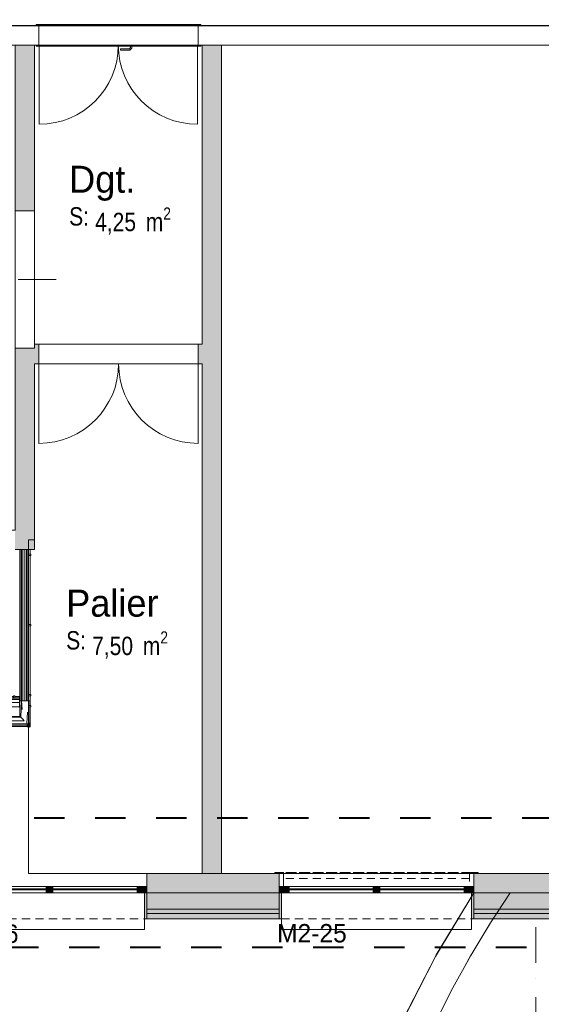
# Model space of a CAD drawing. Header units: millimetres. Extents: x -22000 to 226618, y -100134 to 72379.
# Tile 5 of 44: x 7412 to 12240, y -30261 to -21145. Entities that reach past the tile are written whole.
import ezdxf
from ezdxf.enums import TextEntityAlignment as Align

# ---------------------------------------------------------------- set-up
doc = ezdxf.new("R2010")
doc.units = ezdxf.units.MM
doc.header["$MEASUREMENT"] = 0
for name, pattern in [('Points tirets', [670.277762, 352.777767, -176.388884, 0, -141.111112]), ('Tirets petits', [125, 75, -50]), ('Traits', [564.444447, 282.222223, -282.222223]), ('Wipeout_Contour', [1000, 0, -1000])]:
    doc.linetypes.add(name, pattern=pattern)
for name, color, linetype in [('02-01 File _ Axe.Construction', 7, 'Continuous'), ('02-04 Mur.Construction', 7, 'Continuous'), ('02-04 VR et tablettes existantes', 7, 'Continuous'), ('08-01 2D Dessin général.2D', 7, 'Continuous'), ('08-01 contour hachures', 7, 'Continuous'), ('A-AREA-____-OTLN.Modèle IFC', 7, 'Continuous'), ('A-DOOR-____-OTLN.Modèle IFC', 7, 'Continuous'), ('A-FLOR-HRAL-OTLN.Modèle IFC', 7, 'Continuous'), ('A-WALL-____-OTLN.Modèle IFC', 7, 'Continuous'), ('Fenêtres ARCHICAD', 7, 'Continuous'), ('Marques de fenêtre ARCHICAD', 7, 'Continuous'), ('Marques de Zone ARCHICAD', 7, 'Continuous'), ('Portes ARCHICAD', 7, 'Continuous')]:
    doc.layers.add(name, color=color, linetype=linetype)
doc.styles.add('STYLE_GENERE_1', font='txt')
doc.styles.add('STYLE_GENERE_2', font='ARIALN.TTF')
doc.styles.add('STYLE_GENERE_4', font='txt')

# ---------------------------------------------------------------- blocks, each defined once
blk = doc.blocks.new('Palier_COU_39_1', base_point=(8297.6, -26690))
at = {"layer": 'Marques de Zone ARCHICAD', "color": 7, "lineweight": 9, "insert": (8082.5, -26808.4), "char_height": 170, "attachment_point": 1, "style": 'STYLE_GENERE_2'}
blk.add_mtext('\\A1;{\\pql;\\pt0,100;\\fArial Narrow|b0|i0|c0|p34;7,50\\fArial Narrow|b0|i0|c0|p34;\\A1{\\H.66x;\\S^  ;}\\fArial Narrow|b0|i0|c0|p34; m\\fArial Narrow|b0|i0|c0|p34;\\A1{\\H.66x;\\S2^  ;}}', dxfattribs=at)
at = {"layer": 'Marques de Zone ARCHICAD', "color": 7, "lineweight": 9}
for tag, height, style, p in [('DUMMY_849', 250, 'STYLE_GENERE_1', (8628.3, -26344.2)), ('ROOM_NAME', 250, 'STYLE_GENERE_1', (7842.5, -26422.3)), ('calculatedAreaCode', 170, 'STYLE_GENERE_2', (7842.5, -26806.1))]:
    blk.add_attdef(tag, text='', height=height, dxfattribs=dict(at, style=style)).set_placement(p, align=Align.TOP_LEFT)
blk = doc.blocks.new('Dgt._COU_41_1', base_point=(8325.1, -22765.1))
at = {"layer": 'Marques de Zone ARCHICAD', "color": 7, "lineweight": 9, "insert": (8110, -22883.4), "char_height": 170, "attachment_point": 1, "style": 'STYLE_GENERE_2'}
blk.add_mtext('\\A1;{\\pql;\\pt0,100;\\fArial Narrow|b0|i0|c0|p34;4,25\\fArial Narrow|b0|i0|c0|p34;\\A1{\\H.66x;\\S^  ;}\\fArial Narrow|b0|i0|c0|p34; m\\fArial Narrow|b0|i0|c0|p34;\\A1{\\H.66x;\\S2^  ;}}', dxfattribs=at)
at = {"layer": 'Marques de Zone ARCHICAD', "color": 7, "lineweight": 9}
for tag, height, style, p in [('DUMMY_849', 250, 'STYLE_GENERE_1', (8432.3, -22419.2)), ('ROOM_NAME', 250, 'STYLE_GENERE_1', (7870, -22497.4)), ('calculatedAreaCode', 170, 'STYLE_GENERE_2', (7870, -22881.1))]:
    blk.add_attdef(tag, text='', height=height, dxfattribs=dict(at, style=style)).set_placement(p, align=Align.TOP_LEFT)
blk = doc.blocks.new('Percement_1_1')
at = {"color": 254, "linetype": 'Wipeout_Contour', "lineweight": 0, "ltscale": 98817.312615}
blk.add_wipeout([(7550.1, -22915.1), (7370.1, -22915.1), (7370.1, -24185.1), (7550.1, -24185.1)], dxfattribs=at).dxf.layer = 'A-WALL-____-OTLN.Modèle IFC'
at = {"layer": 'A-WALL-____-OTLN.Modèle IFC', "color": 7, "linetype": 'Points tirets', "lineweight": 5}
blk.add_line((7750.1, -23550.1), (7170.1, -23550.1), dxfattribs=at)
at = {"layer": 'A-WALL-____-OTLN.Modèle IFC', "color": 7, "linetype": 'Continuous', "lineweight": 5, "flags": 128}
for points in [[(7370.1, -22915.1), (7370.1, -24185.1)], [(7550.1, -24185.1), (7550.1, -22915.1)]]:
    blk.add_lwpolyline(points, dxfattribs=at)
at = {"layer": 'A-WALL-____-OTLN.Modèle IFC', "color": 7, "linetype": 'Continuous', "lineweight": 13, "flags": 128}
for points in [[(7550.1, -22915.1), (7370.1, -22915.1)], [(7370.1, -24185.1), (7550.1, -24185.1)]]:
    blk.add_lwpolyline(points, dxfattribs=at)
blk = doc.blocks.new('Mur_16_1', base_point=(9190.1, -29049.7))
at = {"layer": 'A-WALL-____-OTLN.Modèle IFC', "linetype": 'Continuous', "lineweight": 0, "true_color": 0xffffff}
blk.add_hatch(color=7, dxfattribs=at).paths.add_polyline_path([(9280.1, -29049.7), (9280.1, -21380.1), (9100.1, -21380.1), (9100.1, -29049.7)])
at = {"layer": 'A-WALL-____-OTLN.Modèle IFC', "color": 7, "linetype": 'Continuous', "lineweight": 20, "flags": 128}
for points in [[(9280.1, -21380.1), (9100.1, -21380.1)], [(9100.1, -21380.1), (9100.1, -24150.1)], [(9280.1, -29049.7), (9280.1, -21380.1)], [(9100.1, -24330.1), (9100.1, -29049.7)], [(9100.1, -29049.7), (9280.1, -29049.7)]]:
    blk.add_lwpolyline(points, dxfattribs=at)
blk = doc.blocks.new('Mur_17_1', base_point=(7460.1, -21380.1))
at = {"layer": 'A-WALL-____-OTLN.Modèle IFC', "linetype": 'Continuous', "lineweight": 0, "true_color": 0xffffff}
for points in [[(7550.1, -21380.1), (7370.1, -21380.1), (7370.1, -22915.1), (7550.1, -22915.1)], [(7550.1, -24185.1), (7370.1, -24185.1), (7370.1, -25870.1), (7550.1, -25870.1)], [(7370.1, -26050.1), (7550.1, -26050.1), (7370.1, -25870.1)], [(7370.1, -25870.1), (7550.1, -26050.1), (7550.1, -25870.1)]]:
    blk.add_hatch(color=7, dxfattribs=at).paths.add_polyline_path(points)
at = {"layer": 'A-WALL-____-OTLN.Modèle IFC', "color": 7, "linetype": 'Continuous', "lineweight": 20, "flags": 128}
for points in [[(7370.1, -21380.1), (7370.1, -22915.1)], [(7370.1, -21380.1), (7550.1, -21380.1)], [(7550.1, -22915.1), (7550.1, -21380.1)], [(7370.1, -24185.1), (7370.1, -25870.1)], [(7550.1, -26050.1), (7550.1, -24330.1)], [(7550.1, -26050.1), (7370.1, -26050.1)]]:
    blk.add_lwpolyline(points, dxfattribs=at)
blk = doc.blocks.new('Porte (Mur) 197[61]_1')
at = {"layer": 'Portes ARCHICAD', "color": 7, "linetype": 'Continuous', "lineweight": 5}
for p, q in [((7590.1, -24330.1), (7590.1, -25067.6)), ((9065.1, -24330.1), (9065.1, -25067.6))]:
    blk.add_line(p, q, dxfattribs=at)
for centre, start, end in [((7590.1, -24330.1), 270, 0), ((9065.1, -24330.1), 180, 270)]:
    blk.add_arc(centre, 737.5, start, end, dxfattribs=at)
blk = doc.blocks.new('Mur_100_1', base_point=(7460.1, -24240.1))
at = {"layer": 'A-WALL-____-OTLN.Modèle IFC', "linetype": 'Continuous', "lineweight": 0, "true_color": 0xffffff}
for points in [[(7550.1, -24150.1), (7550.1, -24330.1), (7590.1, -24330.1), (7590.1, -24150.1)], [(9065.1, -24150.1), (9065.1, -24330.1), (9100.1, -24330.1), (9100.1, -24150.1)]]:
    blk.add_hatch(color=7, dxfattribs=at).paths.add_polyline_path(points)
at = {"layer": 'A-WALL-____-OTLN.Modèle IFC', "color": 7, "linetype": 'Continuous', "lineweight": 20}
for p, q in [((7590.1, -24330.1), (7590.1, -24150.1)), ((9065.1, -24330.1), (9065.1, -24150.1))]:
    blk.add_line(p, q, dxfattribs=at)
at = {"layer": 'A-WALL-____-OTLN.Modèle IFC', "color": 7, "linetype": 'Continuous', "lineweight": 20, "flags": 128}
for points in [[(7590.1, -24150.1), (7550.1, -24150.1)], [(9100.1, -24150.1), (9065.1, -24150.1)], [(7550.1, -24330.1), (7590.1, -24330.1)], [(9065.1, -24330.1), (9100.1, -24330.1)]]:
    blk.add_lwpolyline(points, dxfattribs=at)
at = {"layer": 'Portes ARCHICAD', "color": 7, "linetype": 'Continuous', "lineweight": 5}
blk.add_blockref('Porte (Mur) 197[61]_1', (0, 0), dxfattribs=at)
blk = doc.blocks.new('Mur_138_1', base_point=(11737.4, -29049.7))
at = {"layer": '02-04 Mur.Construction', "linetype": 'Continuous', "lineweight": 0, "true_color": 0xffffff}
for points in [[(11737.4, -29229.7), (12790, -29229.7), (12790, -29049.7), (11737.4, -29049.7)], [(11737.4, -29379.7), (12790, -29379.7), (12790, -29229.7), (11737.4, -29229.7)], [(11737.4, -29419.7), (12790, -29419.7), (12790, -29379.7), (11737.4, -29379.7)], [(11737.4, -29469.7), (12790, -29469.7), (12790, -29419.7), (11737.4, -29419.7)]]:
    blk.add_hatch(color=7, dxfattribs=at).paths.add_polyline_path(points)
at = {"layer": '02-04 Mur.Construction', "color": 7, "linetype": 'Continuous', "lineweight": 20}
for p, q in [((11737.4, -29229.7), (12790, -29229.7)), ((11737.4, -29379.7), (12790, -29379.7))]:
    blk.add_line(p, q, dxfattribs=at)
at = {"layer": '02-04 Mur.Construction', "color": 7, "linetype": 'Continuous', "lineweight": 9}
blk.add_line((11737.4, -29419.7), (12790, -29419.7), dxfattribs=at)
at = {"layer": '02-04 Mur.Construction', "color": 7, "linetype": 'Continuous', "lineweight": 20, "flags": 128}
for points in [[(12790, -29049.7), (11737.4, -29049.7)], [(11737.4, -29469.7), (12790, -29469.7)]]:
    blk.add_lwpolyline(points, dxfattribs=at)
blk = doc.blocks.new('Marque fenêtre 24[14]_1', base_point=(7688, -29049.7))
at = {"layer": 'Marques de fenêtre ARCHICAD', "color": 7, "lineweight": 9, "style": 'STYLE_GENERE_1'}
blk.add_attdef('AC_WIDO_ID', text='', height=170, dxfattribs=at).set_placement((6757.5, -29744), align=Align.BOTTOM_LEFT)
blk = doc.blocks.new('Baie générique 2019[23]_1')
at = {"layer": 'Fenêtres ARCHICAD', "linetype": 'Continuous', "lineweight": 0, "true_color": 0xffffff}
for points in [[(6788, -29229.7), (6848, -29229.7), (6848, -29169.7), (6788, -29169.7)], [(6848, -29229.7), (6878, -29229.7), (6878, -29169.7), (6848, -29169.7)], [(7688, -29229.7), (7688, -29169.7), (7658, -29169.7), (7658, -29229.7)], [(7688, -29229.7), (7688, -29169.7), (7658, -29169.7), (7658, -29229.7)], [(7688, -29229.7), (7688, -29169.7), (7658, -29169.7), (7658, -29229.7)], [(7688, -29229.7), (7718, -29229.7), (7718, -29169.7), (7688, -29169.7)], [(7688, -29229.7), (7718, -29229.7), (7718, -29169.7), (7688, -29169.7)], [(7688, -29229.7), (7718, -29229.7), (7718, -29169.7), (7688, -29169.7)], [(8528, -29229.7), (8528, -29169.7), (8498, -29169.7), (8498, -29229.7)], [(8588, -29229.7), (8588, -29169.7), (8528, -29169.7), (8528, -29229.7)], [(6808, -29229.7), (6788, -29229.7), (6788, -29469.7), (6808, -29469.7)], [(8588, -29229.7), (8568, -29229.7), (8568, -29469.7), (8588, -29469.7)]]:
    blk.add_hatch(color=7, dxfattribs=at).paths.add_polyline_path(points)
at = {"layer": 'Fenêtres ARCHICAD', "color": 7, "linetype": 'Continuous', "lineweight": 13}
for p, q in [((6848, -29229.7), (6848, -29169.7)), ((6848, -29169.7), (6878, -29169.7)), ((6878, -29169.7), (6878, -29229.7)), ((7688, -29169.7), (7658, -29169.7)), ((7658, -29169.7), (7658, -29229.7)), ((7688, -29169.7), (7658, -29169.7)), ((7658, -29169.7), (7658, -29229.7)), ((7688, -29169.7), (7658, -29169.7)), ((7658, -29169.7), (7658, -29229.7)), ((7688, -29229.7), (7688, -29169.7)), ((7688, -29229.7), (7688, -29169.7)), ((7688, -29169.7), (7718, -29169.7)), ((7688, -29229.7), (7688, -29169.7)), ((7688, -29229.7), (7688, -29169.7)), ((7688, -29169.7), (7718, -29169.7)), ((7688, -29229.7), (7688, -29169.7)), ((7688, -29229.7), (7688, -29169.7)), ((7688, -29169.7), (7718, -29169.7)), ((7718, -29169.7), (7718, -29229.7)), ((7718, -29169.7), (7718, -29229.7)), ((7718, -29169.7), (7718, -29229.7)), ((8528, -29169.7), (8498, -29169.7)), ((8498, -29169.7), (8498, -29229.7)), ((8528, -29229.7), (8528, -29169.7)), ((6878, -29229.7), (6848, -29229.7)), ((6878, -29193.2), (8498, -29193.2)), ((6878, -29200.2), (8498, -29200.2)), ((7718, -29193.2), (7658, -29193.2)), ((7718, -29193.2), (7658, -29193.2)), ((7718, -29193.2), (7658, -29193.2)), ((7718, -29200.2), (7658, -29200.2)), ((7718, -29200.2), (7658, -29200.2)), ((7718, -29200.2), (7658, -29200.2)), ((7658, -29229.7), (7688, -29229.7)), ((7658, -29229.7), (7688, -29229.7)), ((7658, -29229.7), (7688, -29229.7)), ((7718, -29229.7), (7688, -29229.7)), ((7718, -29229.7), (7688, -29229.7)), ((7718, -29229.7), (7688, -29229.7)), ((8498, -29229.7), (8528, -29229.7))]:
    blk.add_line(p, q, dxfattribs=at)
at = {"layer": 'Fenêtres ARCHICAD', "color": 7, "linetype": 'Continuous', "lineweight": 5}
for p, q in [((6848, -29169.7), (8528, -29169.7)), ((6878, -29169.7), (8498, -29169.7)), ((7718, -29169.7), (7658, -29169.7)), ((7718, -29169.7), (7658, -29169.7)), ((7718, -29169.7), (7658, -29169.7)), ((6848, -29229.7), (8528, -29229.7)), ((6878, -29229.7), (8498, -29229.7)), ((7718, -29229.7), (7658, -29229.7)), ((7718, -29229.7), (7658, -29229.7)), ((7718, -29229.7), (7658, -29229.7)), ((6808, -29569.7), (6808, -29469.7)), ((8568, -29469.7), (8568, -29569.7)), ((8568, -29569.7), (6808, -29569.7))]:
    blk.add_line(p, q, dxfattribs=at)
at = {"layer": 'Fenêtres ARCHICAD', "color": 7, "linetype": 'Continuous', "lineweight": 13, "flags": 128}
for points in [[(6788, -29229.7), (6788, -29169.7), (6848, -29169.7), (6848, -29229.7)], [(8588, -29229.7), (8588, -29169.7), (8528, -29169.7), (8528, -29229.7)], [(6808, -29229.7), (6808, -29469.7), (6788, -29469.7), (6788, -29229.7)], [(8588, -29229.7), (8588, -29469.7), (8568, -29469.7), (8568, -29229.7)]]:
    blk.add_lwpolyline(points, close=True, dxfattribs=at)
at = {"layer": 'Marques de fenêtre ARCHICAD', "color": 7, "lineweight": 9}
blk.add_blockref('Marque fenêtre 24[14]_1', (7688, -29049.7), dxfattribs=at).add_auto_attribs({'AC_WIDO_ID': 'M2-26'})
blk = doc.blocks.new('Marque fenêtre 24[15]_1', base_point=(10715, -29049.7))
at = {"layer": 'Marques de fenêtre ARCHICAD', "color": 7, "lineweight": 9, "style": 'STYLE_GENERE_1'}
blk.add_attdef('AC_WIDO_ID', text='', height=170, dxfattribs=at).set_placement((9794.8, -29739.2), align=Align.BOTTOM_LEFT)
blk = doc.blocks.new('Baie générique 2019[24]_1')
at = {"layer": 'Fenêtres ARCHICAD', "linetype": 'Continuous', "lineweight": 0, "true_color": 0xffffff}
for points in [[(9815, -29229.7), (9875, -29229.7), (9875, -29169.7), (9815, -29169.7)], [(9875, -29229.7), (9905, -29229.7), (9905, -29169.7), (9875, -29169.7)], [(10715, -29229.7), (10715, -29169.7), (10685, -29169.7), (10685, -29229.7)], [(10715, -29229.7), (10715, -29169.7), (10685, -29169.7), (10685, -29229.7)], [(10715, -29229.7), (10715, -29169.7), (10685, -29169.7), (10685, -29229.7)], [(10715, -29229.7), (10745, -29229.7), (10745, -29169.7), (10715, -29169.7)], [(10715, -29229.7), (10745, -29229.7), (10745, -29169.7), (10715, -29169.7)], [(10715, -29229.7), (10745, -29229.7), (10745, -29169.7), (10715, -29169.7)], [(11555, -29229.7), (11555, -29169.7), (11525, -29169.7), (11525, -29229.7)], [(11615, -29229.7), (11615, -29169.7), (11555, -29169.7), (11555, -29229.7)], [(9835, -29229.7), (9815, -29229.7), (9815, -29469.7), (9835, -29469.7)], [(11615, -29229.7), (11595, -29229.7), (11595, -29469.7), (11615, -29469.7)]]:
    blk.add_hatch(color=7, dxfattribs=at).paths.add_polyline_path(points)
at = {"layer": 'Fenêtres ARCHICAD', "color": 7, "linetype": 'Continuous', "lineweight": 13}
for p, q in [((9875, -29229.7), (9875, -29169.7)), ((9875, -29169.7), (9905, -29169.7)), ((9905, -29169.7), (9905, -29229.7)), ((10715, -29169.7), (10685, -29169.7)), ((10685, -29169.7), (10685, -29229.7)), ((10715, -29169.7), (10685, -29169.7)), ((10685, -29169.7), (10685, -29229.7)), ((10715, -29169.7), (10685, -29169.7)), ((10685, -29169.7), (10685, -29229.7)), ((10715, -29229.7), (10715, -29169.7)), ((10715, -29229.7), (10715, -29169.7)), ((10715, -29169.7), (10745, -29169.7)), ((10715, -29229.7), (10715, -29169.7)), ((10715, -29229.7), (10715, -29169.7)), ((10715, -29169.7), (10745, -29169.7)), ((10715, -29229.7), (10715, -29169.7)), ((10715, -29229.7), (10715, -29169.7)), ((10715, -29169.7), (10745, -29169.7)), ((10745, -29169.7), (10745, -29229.7)), ((10745, -29169.7), (10745, -29229.7)), ((10745, -29169.7), (10745, -29229.7)), ((11555, -29169.7), (11525, -29169.7)), ((11525, -29169.7), (11525, -29229.7)), ((11555, -29229.7), (11555, -29169.7)), ((9905, -29229.7), (9875, -29229.7)), ((9905, -29193.2), (11525, -29193.2)), ((9905, -29200.2), (11525, -29200.2)), ((10745, -29193.2), (10685, -29193.2)), ((10745, -29193.2), (10685, -29193.2)), ((10745, -29193.2), (10685, -29193.2)), ((10745, -29200.2), (10685, -29200.2)), ((10745, -29200.2), (10685, -29200.2)), ((10745, -29200.2), (10685, -29200.2)), ((10685, -29229.7), (10715, -29229.7)), ((10685, -29229.7), (10715, -29229.7)), ((10685, -29229.7), (10715, -29229.7)), ((10745, -29229.7), (10715, -29229.7)), ((10745, -29229.7), (10715, -29229.7)), ((10745, -29229.7), (10715, -29229.7)), ((11525, -29229.7), (11555, -29229.7))]:
    blk.add_line(p, q, dxfattribs=at)
at = {"layer": 'Fenêtres ARCHICAD', "color": 7, "linetype": 'Continuous', "lineweight": 5}
for p, q in [((9875, -29169.7), (11555, -29169.7)), ((9905, -29169.7), (11525, -29169.7)), ((10745, -29169.7), (10685, -29169.7)), ((10745, -29169.7), (10685, -29169.7)), ((10745, -29169.7), (10685, -29169.7)), ((9875, -29229.7), (11555, -29229.7)), ((9905, -29229.7), (11525, -29229.7)), ((10745, -29229.7), (10685, -29229.7)), ((10745, -29229.7), (10685, -29229.7)), ((10745, -29229.7), (10685, -29229.7)), ((9835, -29569.7), (9835, -29469.7)), ((11595, -29469.7), (11595, -29569.7)), ((11595, -29569.7), (9835, -29569.7))]:
    blk.add_line(p, q, dxfattribs=at)
at = {"layer": 'Fenêtres ARCHICAD', "color": 7, "linetype": 'Continuous', "lineweight": 13, "flags": 128}
for points in [[(9815, -29229.7), (9815, -29169.7), (9875, -29169.7), (9875, -29229.7)], [(11615, -29229.7), (11615, -29169.7), (11555, -29169.7), (11555, -29229.7)], [(9835, -29229.7), (9835, -29469.7), (9815, -29469.7), (9815, -29229.7)], [(11615, -29229.7), (11615, -29469.7), (11595, -29469.7), (11595, -29229.7)]]:
    blk.add_lwpolyline(points, close=True, dxfattribs=at)
at = {"layer": 'Marques de fenêtre ARCHICAD', "color": 7, "lineweight": 9}
blk.add_blockref('Marque fenêtre 24[15]_1', (10715, -29049.7), dxfattribs=at).add_auto_attribs({'AC_WIDO_ID': 'M2-25'})
blk = doc.blocks.new('Mur_140_1', base_point=(3000, -29049.7))
at = {"layer": '02-04 Mur.Construction', "linetype": 'Continuous', "lineweight": 0, "true_color": 0xffffff}
for points in [[(8588, -29049.7), (8588, -29229.7), (9815, -29229.7), (9815, -29049.7)], [(11615, -29229.7), (11737.4, -29229.7), (11737.4, -29049.7), (11615, -29049.7)], [(8588, -29379.7), (9815, -29379.7), (9815, -29229.7), (8588, -29229.7)], [(11615, -29379.7), (11737.4, -29379.7), (11737.4, -29229.7), (11615, -29229.7)], [(8588, -29419.7), (9815, -29419.7), (9815, -29379.7), (8588, -29379.7)], [(8588, -29469.7), (9815, -29469.7), (9815, -29419.7), (8588, -29419.7)], [(11615, -29419.7), (11737.4, -29419.7), (11737.4, -29379.7), (11615, -29379.7)], [(11615, -29419.7), (11615, -29469.7), (11737.4, -29469.7), (11737.4, -29419.7)]]:
    blk.add_hatch(color=7, dxfattribs=at).paths.add_polyline_path(points)
at = {"layer": '02-04 Mur.Construction', "color": 7, "linetype": 'Continuous', "lineweight": 20}
for p, q in [((8588, -29049.7), (8588, -29169.7)), ((9815, -29049.7), (9815, -29169.7)), ((11615, -29049.7), (11615, -29169.7)), ((8588, -29379.7), (8588, -29169.7)), ((9815, -29379.7), (9815, -29169.7)), ((11615, -29379.7), (11615, -29169.7)), ((8588, -29229.7), (9815, -29229.7)), ((11615, -29229.7), (11737.4, -29229.7)), ((8588, -29379.7), (9815, -29379.7)), ((8588, -29419.7), (8588, -29379.7)), ((8588, -29469.7), (8588, -29419.7)), ((9815, -29419.7), (9815, -29379.7)), ((9815, -29469.7), (9815, -29419.7)), ((11615, -29379.7), (11737.4, -29379.7)), ((11615, -29419.7), (11615, -29379.7)), ((11615, -29469.7), (11615, -29419.7))]:
    blk.add_line(p, q, dxfattribs=at)
at = {"layer": '02-04 Mur.Construction', "color": 7, "linetype": 'Continuous', "lineweight": 9}
for p, q in [((8588, -29419.7), (9815, -29419.7)), ((11615, -29419.7), (11737.4, -29419.7))]:
    blk.add_line(p, q, dxfattribs=at)
at = {"layer": '02-04 Mur.Construction', "color": 7, "linetype": 'Continuous', "lineweight": 20, "flags": 128}
for points in [[(9815, -29049.7), (8588, -29049.7)], [(11737.4, -29049.7), (11615, -29049.7)], [(8588, -29469.7), (9815, -29469.7)], [(11615, -29469.7), (11737.4, -29469.7)]]:
    blk.add_lwpolyline(points, dxfattribs=at)
at = {"layer": 'Fenêtres ARCHICAD', "color": 7, "linetype": 'Continuous', "lineweight": 5}
for name in ['Baie générique 2019[23]_1', 'Baie générique 2019[24]_1']:
    blk.add_blockref(name, (0, 0), dxfattribs=at)
blk = doc.blocks.new('Forme_199_1')
at = {"layer": '02-04 VR et tablettes existantes', "color": 251, "linetype": 'Tirets petits', "lineweight": 0, "true_color": 0x5d5d5d, "flags": 128}
for points in [[(9815, -29169.7), (9815, -29049.7)], [(9815, -29049.7), (11615, -29049.7)], [(11615, -29049.7), (11615, -29169.7)], [(11615, -29169.7), (9815, -29169.7)]]:
    blk.add_lwpolyline(points, dxfattribs=at)
blk = doc.blocks.new('Forme_200_1')
at = {"layer": '02-04 VR et tablettes existantes', "color": 251, "linetype": 'Tirets petits', "lineweight": 0, "true_color": 0x5d5d5d, "flags": 128}
for points in [[(9775, -29049.7), (9775, -29039.7)], [(9775, -29039.7), (11655, -29039.7)], [(11655, -29049.7), (9775, -29049.7)], [(11655, -29049.7), (11655, -29039.7)]]:
    blk.add_lwpolyline(points, dxfattribs=at)
blk = doc.blocks.new('Forme_201_1')
at = {"layer": '02-04 VR et tablettes existantes', "color": 251, "linetype": 'Tirets petits', "lineweight": 0, "true_color": 0x5d5d5d, "flags": 128}
for points in [[(9815, -29169.7), (9815, -29049.7)], [(9815, -29049.7), (11615, -29049.7)], [(11615, -29049.7), (11615, -29169.7)], [(11615, -29169.7), (9815, -29169.7)]]:
    blk.add_lwpolyline(points, dxfattribs=at)
blk = doc.blocks.new('Forme_202_1')
at = {"layer": '02-04 VR et tablettes existantes', "color": 251, "linetype": 'Tirets petits', "lineweight": 0, "true_color": 0x5d5d5d, "flags": 128}
for points in [[(9775, -29049.7), (9775, -29039.7)], [(9775, -29039.7), (11655, -29039.7)], [(11655, -29049.7), (9775, -29049.7)], [(11655, -29039.7), (11655, -29049.7)]]:
    blk.add_lwpolyline(points, dxfattribs=at)
blk = doc.blocks.new('Forme_203_1')
at = {"layer": '02-04 VR et tablettes existantes', "color": 251, "linetype": 'Tirets petits', "lineweight": 0, "true_color": 0x5d5d5d, "flags": 128}
for points in [[(9815, -29049.7), (9815, -29169.7)], [(9855, -29049.7), (9815, -29049.7)], [(9855, -29169.7), (9855, -29049.7)], [(9855, -29169.7), (9815, -29169.7)]]:
    blk.add_lwpolyline(points, dxfattribs=at)
blk = doc.blocks.new('Forme_204_1')
at = {"layer": '02-04 VR et tablettes existantes', "color": 251, "linetype": 'Tirets petits', "lineweight": 0, "true_color": 0x5d5d5d, "flags": 128}
for points in [[(11575, -29049.7), (11575, -29169.7)], [(11615, -29049.7), (11575, -29049.7)], [(11615, -29169.7), (11615, -29049.7)], [(11615, -29169.7), (11575, -29169.7)]]:
    blk.add_lwpolyline(points, dxfattribs=at)
blk = doc.blocks.new('Forme_205_1')
at = {"layer": '02-04 VR et tablettes existantes', "color": 251, "linetype": 'Tirets petits', "lineweight": 0, "true_color": 0x5d5d5d, "flags": 128}
for points in [[(11655, -29039.7), (11575, -29039.7)], [(11575, -29039.7), (11575, -29049.7)], [(11575, -29049.7), (11655, -29049.7)], [(11655, -29049.7), (11655, -29039.7)]]:
    blk.add_lwpolyline(points, dxfattribs=at)
blk = doc.blocks.new('Forme_206_1')
at = {"layer": '02-04 VR et tablettes existantes', "color": 251, "linetype": 'Tirets petits', "lineweight": 0, "true_color": 0x5d5d5d, "flags": 128}
for points in [[(9855, -29039.7), (9775, -29039.7)], [(9775, -29039.7), (9775, -29049.7)], [(9775, -29049.7), (9855, -29049.7)], [(9855, -29049.7), (9855, -29039.7)]]:
    blk.add_lwpolyline(points, dxfattribs=at)
blk = doc.blocks.new('Forme_207_1')
at = {"layer": '02-04 VR et tablettes existantes', "color": 251, "linetype": 'Tirets petits', "lineweight": 0, "true_color": 0x5d5d5d, "flags": 128}
for points in [[(11575, -29039.7), (9855, -29039.7)], [(9855, -29097.8), (9855, -29039.7)], [(11575, -29097.8), (11575, -29039.7)], [(11575, -29097.8), (9855, -29097.8)]]:
    blk.add_lwpolyline(points, dxfattribs=at)
blk = doc.blocks.new('Mur 17[38]_1', base_point=(11837.6, -29150.9))
at = {"layer": 'A-WALL-____-OTLN.Modèle IFC', "color": 7, "linetype": 'Continuous', "lineweight": 18}
for p, q in [((11616.1, -29230), (11260.4, -29817.6)), ((11268.4, -29803.3), (11616.1, -29230)), ((11953.1, -29230), (11616.1, -29230)), ((11765, -29515.9), (11953.1, -29230)), ((11587.6, -29808.7), (11765, -29515.9)), ((11767.4, -29512.3), (11708.9, -29608.5)), ((11260.4, -29817.6), (11268.4, -29803.3)), ((11421.2, -30107.8), (11587.6, -29808.7)), ((11592.1, -29801.3), (11526.1, -29919.1)), ((11260.4, -29817.6), (10948.1, -30429.3)), ((10962, -30399.7), (11260.4, -29817.6)), ((11266, -30412.9), (11421.2, -30107.8)), ((11427.5, -30096.5), (11361.5, -30225.2))]:
    blk.add_line(p, q, dxfattribs=at)
blk = doc.blocks.new('Barrière 29[43]_1', base_point=(4634.6, -27695.8))
at = {"layer": 'A-FLOR-HRAL-OTLN.Modèle IFC', "color": 7, "linetype": 'Continuous', "lineweight": 18}
for p, q in [((4641.6, -27410), (4644.9, -27410)), ((4641.6, -27410), (4641.6, -27660.8)), ((4644.9, -27410), (4648.1, -27410)), ((4648.1, -27410), (4648.6, -27410)), ((4648.6, -27405), (4648.6, -27445)), ((4660.6, -27405), (4648.6, -27405)), ((4655.2, -27425.6), (4779, -27425.6)), ((4655.2, -27425.6), (4657.8, -27428.2)), ((4655.2, -27533.5), (4655.2, -27425.6)), ((4657.8, -27428.2), (4845.7, -27425.6)), ((4830.3, -27426.3), (4657.8, -27428.2)), ((4657.8, -27428.2), (4659, -27429.4)), ((4659, -27429.4), (4660.4, -27430.9)), ((4660.4, -27430.9), (4662.7, -27433.1)), ((4660.6, -27425.6), (4660.6, -27405)), ((4660.6, -27410), (4663.4, -27410)), ((4662.7, -27433.1), (4665.7, -27436.1)), ((4663.4, -27410), (4667.6, -27410)), ((4665.7, -27436.1), (4666.5, -27436.9)), ((4666.5, -27436.9), (4670.3, -27440.7)), ((4667.6, -27425.6), (4667.6, -27410)), ((4669.6, -27412), (4977.8, -27412)), ((4669.6, -27415.3), (4669.6, -27412)), ((4669.6, -27418.5), (4669.6, -27415.3)), ((4669.6, -27421.8), (4669.6, -27418.5)), ((4669.6, -27425), (4669.6, -27421.8)), ((4669.6, -27425.6), (4669.6, -27425)), ((4980, -27425), (4669.6, -27425)), ((4828.5, -27437.4), (4670.3, -27440.7)), ((4779, -27425.6), (4845.7, -27425.6)), ((4986.8, -27440.7), (4828.5, -27437.4)), ((4980, -27425.6), (4830.3, -27426.3)), ((4845.7, -27425.6), (4980, -27425.6)), ((4977.8, -27412), (5526.3, -27412)), ((4977.8, -27412), (4978.4, -27415.3)), ((4978.4, -27415.3), (4978.9, -27418.5)), ((4978.9, -27418.5), (4979.4, -27421.2)), ((4979.4, -27421.2), (4979.5, -27421.8)), ((4979.5, -27421.8), (4980, -27425)), ((4980, -27425), (4979.9, -27425.6)), ((5526.3, -27425), (4980, -27425)), ((4980, -27425.6), (6059.4, -27425.6)), ((4986.8, -27440.7), (6199.5, -27437.3)), ((5526.3, -27405), (5526.3, -27425.6)), ((5538.3, -27405), (5526.3, -27405)), ((5538.3, -27425.6), (5538.3, -27405)), ((5538.3, -27412), (6526.3, -27412)), ((6526.3, -27425), (5538.3, -27425)), ((6059.4, -27425.6), (6333, -27425.6)), ((6199.5, -27437.3), (7410, -27440.7)), ((6333, -27425.6), (7410, -27425.6)), ((6526.3, -27405), (6526.3, -27425.6)), ((6538.3, -27405), (6526.3, -27405)), ((6538.3, -27425.6), (6538.3, -27405)), ((6538.3, -27412), (7354, -27412)), ((7354, -27425), (6538.3, -27425)), ((7354, -27405), (7354, -27425.6)), ((7366, -27405), (7354, -27405)), ((7366, -27425.6), (7366, -27405)), ((7366, -27412), (7410, -27412)), ((7410, -27425), (7366, -27425)), ((7410, -27412), (7410, -27415.3)), ((7410, -27415.3), (7410, -27418.5)), ((7410, -27418.5), (7410, -27421.8)), ((7410, -27421.8), (7410, -27425)), ((7410, -27425), (7410, -27425.6)), ((7410, -27425.6), (7410, -27429.4)), ((7410, -27429.4), (7410, -27433.1)), ((7410, -27433.1), (7410, -27436.9)), ((7410, -27436.9), (7410, -27440.7)), ((4648.6, -27445), (4655.2, -27445)), ((4654.6, -27445), (4654.6, -27660.8)), ((4666.8, -27536.1), (4670.3, -27440.7)), ((4695.2, -27465.6), (4822.9, -27465.6)), ((4695.2, -27465.6), (4701.1, -27471.5)), ((4701.1, -27471.5), (4703, -27473.4)), ((4703, -27473.4), (4710.8, -27481.3)), ((4710.8, -27481.3), (4718.7, -27489.1)), ((4718.7, -27489.1), (4726.5, -27496.9)), ((4726.5, -27496.9), (4722, -27595.2)), ((4985.4, -27496.9), (4726.5, -27496.9)), ((4726.5, -27496.9), (4730.8, -27501.3)), ((4730.8, -27501.3), (4735.2, -27505.6)), ((4980, -27505.6), (4735.2, -27505.6)), ((4735.2, -27505.6), (4735.2, -27595.2)), ((4822.9, -27465.6), (4988.7, -27465.6)), ((6061.8, -27505.6), (4980, -27505.6)), ((4986.2, -27489.1), (4985.4, -27496.9)), ((4987.1, -27481.3), (4986.2, -27489.1)), ((4986.8, -27440.7), (4987.3, -27447.4)), ((4987.9, -27473.1), (4987.1, -27481.3)), ((4987.3, -27447.4), (4987.8, -27453.1)), ((4987.8, -27453.1), (4987.8, -27454)), ((4987.8, -27454), (4988.1, -27457.7)), ((4988.1, -27471.5), (4987.9, -27473.1)), ((4988.1, -27457.7), (4988.7, -27465.6)), ((4988.7, -27465.6), (4988.1, -27471.5)), ((6330.6, -27505.6), (6061.8, -27505.6)), ((7410, -27505.6), (6330.6, -27505.6)), ((6339.3, -27465.6), (7410, -27465.6)), ((7410, -27440.7), (7410, -27453.1)), ((7410, -27453.1), (7410, -27457.7)), ((7410, -27457.7), (7410, -27465.6)), ((7410, -27465.6), (7410, -27473.1)), ((7410, -27473.1), (7410, -27481.3)), ((7410, -27481.3), (7410, -27489.1)), ((7410, -27489.1), (7410, -27496.9)), ((7410, -27496.9), (7410, -27501.3)), ((7410, -27501.3), (7410, -27502.8)), ((7410, -27502.8), (7410, -27505.6)), ((7414.8, -27450.4), (7418.6, -27450.4)), ((7414.8, -27595.2), (7414.8, -27450.4)), ((7418.6, -27450.4), (7422.3, -27450.4)), ((7422.3, -27450.4), (7426.1, -27450.4)), ((7423.5, -27603.9), (7429.9, -27450.4)), ((7426.1, -27450.4), (7429.9, -27450.4)), ((7429.9, -27450.4), (7442.3, -27450.4)), ((7434, -27531.1), (7429.9, -27450.4)), ((7442.3, -27450.4), (7446.9, -27450.4)), ((7446.9, -27450.4), (7454.8, -27450.4)), ((7454.8, -27450.4), (7462.6, -27450.4)), ((7462.6, -27450.4), (7470.4, -27450.4)), ((7470.4, -27450.4), (7478.2, -27450.4)), ((7478.2, -27450.4), (7486.1, -27450.4)), ((7486.1, -27450.4), (7490.4, -27450.4)), ((7490.4, -27450.4), (7494.8, -27450.4)), ((7494.8, -27450.4), (7494.8, -27551.7)), ((7494.8, -27450.4), (7495.4, -27450.4)), ((7515.4, -27494.4), (7494.8, -27494.4)), ((7494.8, -27506.4), (7515.4, -27506.4)), ((7495.4, -27450.4), (7497.8, -27450.4)), ((7495.4, -27494.4), (7495.4, -27450.4)), ((7495.4, -27655.8), (7495.4, -27506.4)), ((7497.8, -27450.4), (7501.9, -27450.4)), ((7501.9, -27450.4), (7505.1, -27450.4)), ((7505.1, -27450.4), (7508.4, -27450.4)), ((7508.4, -27494.4), (7508.4, -27450.4)), ((7508.4, -27690.8), (7508.4, -27506.4)), ((7515.4, -27506.4), (7515.4, -27494.4)), ((4655.2, -27538.2), (4655.2, -27533.5)), ((4655.2, -27635.2), (4655.2, -27538.2)), ((4695.2, -27597.9), (4695.2, -27595.2)), ((4695.2, -27595.2), (5821.5, -27595.2)), ((4695.2, -27599.6), (4695.2, -27597.9)), ((4695.2, -27603.9), (4695.2, -27599.6)), ((4695.2, -27611.7), (4695.2, -27603.9)), ((4695.2, -27619.6), (4695.2, -27611.7)), ((4695.2, -27627.8), (4695.2, -27619.6)), ((4716, -27562.1), (4717.9, -27595.2)), ((5821.5, -27595.2), (6061.3, -27595.2)), ((6061.3, -27595.2), (7190, -27595.2)), ((7182.1, -27627.8), (7182.9, -27619.6)), ((7182.9, -27619.6), (7183.8, -27611.7)), ((7183.8, -27611.7), (7184.6, -27603.9)), ((7184.6, -27603.9), (7423.5, -27603.9)), ((7190, -27595.2), (7414.8, -27595.2)), ((7419.2, -27599.6), (7414.8, -27595.2)), ((7423.5, -27603.9), (7419.2, -27599.6)), ((7431.3, -27611.7), (7423.5, -27603.9)), ((7439.2, -27619.6), (7431.3, -27611.7)), ((7447, -27627.4), (7439.2, -27619.6)), ((7483.2, -27557.2), (7479.7, -27660.1)), ((7494.8, -27551.7), (7494.8, -27563.5)), ((7494.8, -27563.5), (7494.8, -27675.2)), ((4674.6, -27669.8), (4634.6, -27669.8)), ((4634.6, -27669.8), (4634.6, -27681.8)), ((4634.6, -27681.8), (4674.6, -27681.8)), ((4639.6, -27666.1), (4639.6, -27662.8)), ((4695.2, -27662.8), (4639.6, -27662.8)), ((4639.6, -27669.3), (4639.6, -27666.1)), ((4639.6, -27669.8), (4639.6, -27669.3)), ((4639.6, -27682.3), (4639.6, -27681.8)), ((4639.6, -27685.6), (4639.6, -27682.3)), ((4639.6, -27688.8), (4639.6, -27685.6)), ((5569, -27688.8), (4639.6, -27688.8)), ((4644.9, -27660.8), (4641.6, -27660.8)), ((4648.1, -27660.8), (4644.9, -27660.8)), ((4652.3, -27660.8), (4648.1, -27660.8)), ((4654.6, -27660.8), (4652.3, -27660.8)), ((4657.8, -27660.8), (4654.6, -27660.8)), ((4659.6, -27635.2), (4655.2, -27635.2)), ((4661.1, -27660.8), (4657.8, -27660.8)), ((4663.9, -27635.2), (4659.6, -27635.2)), ((4664.3, -27660.8), (4661.1, -27660.8)), ((4671.8, -27635.2), (4663.9, -27635.2)), ((4667.6, -27660.8), (4664.3, -27660.8)), ((4667.6, -27660.8), (4667.6, -27635.2)), ((4679.6, -27635.2), (4671.8, -27635.2)), ((4674.6, -27681.8), (4674.6, -27669.8)), ((4674.6, -27675.8), (5569, -27675.8)), ((4687.4, -27635.2), (4679.6, -27635.2)), ((4695.2, -27635.2), (4687.4, -27635.2)), ((4695.2, -27635.2), (4695.2, -27627.8)), ((4695.2, -27643.1), (4695.2, -27635.2)), ((5812.8, -27635.2), (4695.2, -27635.2)), ((4695.2, -27647.7), (4695.2, -27643.1)), ((4695.2, -27660.1), (4695.2, -27647.7)), ((4695.2, -27663.9), (4695.2, -27660.1)), ((5938.1, -27663.5), (4695.2, -27660.1)), ((4695.2, -27667.7), (4695.2, -27663.9)), ((4695.2, -27671.4), (4695.2, -27667.7)), ((4695.2, -27675.2), (4695.2, -27671.4)), ((5819.1, -27675.2), (4695.2, -27675.2)), ((5569, -27675.2), (5569, -27695.8)), ((5569, -27695.8), (5581, -27695.8)), ((5581, -27695.8), (5581, -27675.2)), ((5581, -27675.8), (6569, -27675.8)), ((6569, -27688.8), (5581, -27688.8)), ((6063.7, -27675.2), (5819.1, -27675.2)), ((7183.2, -27660.1), (5938.1, -27663.5)), ((7190, -27675.2), (6063.7, -27675.2)), ((6569, -27675.2), (6569, -27695.8)), ((6569, -27695.8), (6581, -27695.8)), ((6581, -27695.8), (6581, -27675.2)), ((6581, -27675.8), (7190, -27675.8)), ((7192.2, -27688.8), (6581, -27688.8)), ((7181.3, -27635.2), (7181.9, -27629.1)), ((7181.9, -27643.1), (7181.3, -27635.2)), ((7331.5, -27635.2), (7181.3, -27635.2)), ((7181.9, -27629.1), (7182.1, -27627.8)), ((7182.2, -27647.1), (7181.9, -27643.1)), ((7182.2, -27647.7), (7182.2, -27647.1)), ((7182.7, -27653.6), (7182.2, -27647.7)), ((7183.2, -27660.1), (7182.7, -27653.6)), ((7331.5, -27663.4), (7183.2, -27660.1)), ((7190, -27675.2), (7331.4, -27674.5)), ((7190, -27675.8), (7190.1, -27675.2)), ((7320.1, -27675.2), (7190, -27675.2)), ((7190.5, -27678.9), (7190, -27675.8)), ((7190, -27675.8), (7480.4, -27675.8)), ((7190.7, -27679.8), (7190.5, -27678.9)), ((7191.1, -27682.3), (7190.7, -27679.8)), ((7191.6, -27685.6), (7191.1, -27682.3)), ((7192.2, -27688.8), (7191.6, -27685.6)), ((7480.4, -27688.8), (7192.2, -27688.8)), ((7492.1, -27672.5), (7320.1, -27675.2)), ((7375.5, -27675.2), (7320.1, -27675.2)), ((7331.4, -27674.5), (7492.1, -27672.5)), ((7454.8, -27635.2), (7331.5, -27635.2)), ((7331.5, -27663.4), (7479.7, -27660.1)), ((7494.8, -27675.2), (7375.5, -27675.2)), ((7448.7, -27629.1), (7447, -27627.4)), ((7454.8, -27635.2), (7448.7, -27629.1)), ((7483.5, -27663.9), (7479.7, -27660.1)), ((7480.4, -27675.2), (7480.4, -27675.8)), ((7480.4, -27675.8), (7480.4, -27679.1)), ((7480.4, -27679.1), (7480.4, -27682.3)), ((7480.4, -27682.3), (7480.4, -27685.6)), ((7480.4, -27685.6), (7480.4, -27688.8)), ((7482.4, -27675.2), (7482.4, -27690.8)), ((7486.5, -27690.8), (7482.4, -27690.8)), ((7484.6, -27665), (7483.5, -27663.9)), ((7487.3, -27667.7), (7484.6, -27665)), ((7489.4, -27690.8), (7486.5, -27690.8)), ((7489.4, -27669.8), (7487.3, -27667.7)), ((7491, -27671.4), (7489.4, -27669.8)), ((7489.4, -27675.2), (7489.4, -27695.8)), ((7489.4, -27695.8), (7501.4, -27695.8)), ((7492.1, -27672.5), (7491, -27671.4)), ((7494.8, -27675.2), (7492.1, -27672.5)), ((7501.4, -27655.8), (7494.8, -27655.8)), ((7501.4, -27695.8), (7501.4, -27655.8)), ((7501.9, -27690.8), (7501.4, -27690.8)), ((7505.1, -27690.8), (7501.9, -27690.8)), ((7508.4, -27690.8), (7505.1, -27690.8))]:
    blk.add_line(p, q, dxfattribs=at)
blk = doc.blocks.new('Mur 21[57]_1', base_point=(30115.1, -21290.1))
at = {"layer": 'A-WALL-____-OTLN.Modèle IFC', "color": 7, "linetype": 'Continuous', "lineweight": 18}
for p, q in [((5840.1, -21200.1), (30115.1, -21200.1)), ((30115.1, -21380.1), (5840.1, -21380.1))]:
    blk.add_line(p, q, dxfattribs=at)
blk = doc.blocks.new('Elément Modèle 44[64]_1', base_point=(9090.1, -21200.1))
at = {"layer": 'A-DOOR-____-OTLN.Modèle IFC', "color": 7, "linetype": 'Continuous', "lineweight": 18}
for p, q in [((7565.1, -21190.1), (9090.1, -21190.1)), ((7565.1, -21200.1), (7565.1, -21190.1)), ((9090.1, -21200.1), (7565.1, -21200.1)), ((7590.1, -21380.1), (7590.1, -21200.1)), ((9065.1, -21200.1), (9065.1, -21380.1)), ((9090.1, -21190.1), (9090.1, -21200.1)), ((7565.1, -21390.1), (7565.1, -21380.1)), ((7565.1, -21380.1), (9090.1, -21380.1)), ((9090.1, -21390.1), (7565.1, -21390.1)), ((8345, -21418), (8345, -21414.1)), ((8345, -21414.1), (8386.3, -21414.1)), ((8345, -21422.1), (8345, -21418)), ((8345, -21426.1), (8345, -21422.1)), ((8386.3, -21414.1), (8427.6, -21414.1)), ((8427.6, -21414.1), (8439.1, -21402.6)), ((8432.5, -21426.1), (8451.1, -21407.6)), ((8439.1, -21402.6), (8439.1, -21390.1)), ((8451.1, -21407.6), (8451.1, -21390.1)), ((9090.1, -21380.1), (9090.1, -21390.1)), ((8345, -21426.1), (8392.6, -21426.1)), ((8392.6, -21426.1), (8432.5, -21426.1))]:
    blk.add_line(p, q, dxfattribs=at)
blk = doc.blocks.new('Barrière 61[376]_1', base_point=(28829.5, -37404.2))
at = {"layer": 'A-FLOR-HRAL-OTLN.Modèle IFC', "color": 7, "linetype": 'Continuous', "lineweight": 18}
for p, q in [((7414.5, -26050.1), (7417.9, -26050.1)), ((7414.5, -27450.4), (7414.5, -26050.1)), ((7417.9, -26050.1), (7427.7, -26050.1)), ((7417.9, -27450.4), (7417.9, -26050.1)), ((7427.7, -26050.1), (7442.1, -26050.1)), ((7427.7, -27450.4), (7427.7, -26050.1)), ((7442.1, -26050.1), (7458.6, -26050.1)), ((7442.1, -27450.4), (7442.1, -26050.1)), ((7458.6, -26050.1), (7474.5, -26050.1)), ((7458.6, -27450.4), (7458.6, -26050.1)), ((7474.5, -26050.1), (7486.8, -26050.1)), ((7474.5, -27450.4), (7474.5, -26050.1)), ((7486.8, -26050.1), (7493.6, -26050.1)), ((7486.8, -27450.4), (7486.8, -26050.1)), ((7493.6, -26050.1), (7494.5, -26050.1)), ((7493.6, -27450.4), (7493.6, -26050.1)), ((7494.5, -26050.1), (7495.1, -26050.1)), ((7494.5, -27450.4), (7494.5, -26050.1)), ((7495.1, -26050.1), (7500.8, -26050.1)), ((7500.8, -26050.1), (7505.7, -26050.1)), ((7505.7, -26050.1), (7508.9, -26050.1)), ((7508.9, -26050.1), (7510.1, -26050.1)), ((7510.1, -26094.1), (7510.1, -26050.1)), ((7515.1, -26094.1), (7494.5, -26094.1)), ((7494.5, -26106.1), (7515.1, -26106.1)), ((7510.1, -26744.3), (7510.1, -26106.1)), ((7515.1, -26106.1), (7515.1, -26094.1)), ((7515.1, -26744.3), (7494.5, -26744.3)), ((7494.5, -26756.3), (7515.1, -26756.3)), ((7510.1, -27394.4), (7510.1, -26756.3)), ((7515.1, -26756.3), (7515.1, -26744.3)), ((7515.1, -27394.4), (7494.5, -27394.4)), ((7494.5, -27406.4), (7515.1, -27406.4)), ((7510.1, -27450.4), (7510.1, -27406.4)), ((7515.1, -27406.4), (7515.1, -27394.4)), ((7414.5, -27450.4), (7417.9, -27450.4)), ((7417.9, -27450.4), (7427.7, -27450.4)), ((7427.7, -27450.4), (7442.1, -27450.4)), ((7442.1, -27450.4), (7458.6, -27450.4)), ((7458.6, -27450.4), (7474.5, -27450.4)), ((7474.5, -27450.4), (7486.8, -27450.4)), ((7486.8, -27450.4), (7493.6, -27450.4)), ((7493.6, -27450.4), (7494.5, -27450.4)), ((7494.5, -27450.4), (7495.1, -27450.4)), ((7495.1, -27450.4), (7500.8, -27450.4)), ((7500.8, -27450.4), (7505.7, -27450.4)), ((7505.7, -27450.4), (7508.9, -27450.4)), ((7508.9, -27450.4), (7510.1, -27450.4))]:
    blk.add_line(p, q, dxfattribs=at)
blk = doc.blocks.new('Marque grille standard[380]_1', base_point=(12190, -31547.1))
at = {"layer": '02-01 File _ Axe.Construction', "color": 7, "linetype": 'Points tirets', "lineweight": 5}
blk.add_line((12190, -30547.1), (12190, -29547.1), dxfattribs=at)
at = {"layer": '02-01 File _ Axe.Construction', "color": 7, "lineweight": 9, "style": 'STYLE_GENERE_4'}
for tag, p in [('AC_MarkerText_1_1', (12190, 1137.2)), ('AC_MarkerText_1_0', (12190, -31872.1))]:
    blk.add_attdef(tag, text='', height=350, rotation=360, dxfattribs=at).set_placement(p, align=Align.TOP_CENTER)

msp = doc.modelspace()

# ---------------------------------------------------------------- linework, layer by layer
at = {"layer": '08-01 2D Dessin général.2D', "color": 7, "linetype": 'Continuous', "lineweight": 9}
for p, q in [((7592.1, -21380.1), (7592.1, -22113)), ((9058, -21380.1), (9058, -22113))]:
    msp.add_line(p, q, dxfattribs=at)
at = {"layer": '08-01 2D Dessin général.2D', "color": 7, "linetype": 'Tirets petits', "lineweight": 9}
for p, q in [((6808, -29469.7), (8568, -29469.7)), ((9835, -29469.7), (11595, -29469.7))]:
    msp.add_line(p, q, dxfattribs=at)
at = {"layer": '08-01 2D Dessin général.2D', "color": 7, "linetype": 'Continuous', "lineweight": 9}
for centre, start, end in [((7592.1, -21380.1), 270, 0), ((9058, -21380.1), 180, 270)]:
    msp.add_arc(centre, 732.9, start, end, dxfattribs=at)
at = {"layer": '08-01 contour hachures', "color": 7, "linetype": 'Traits', "lineweight": 40}
for p, q in [((2466.1, -28534.4), (87630.6, -28534.4)), ((88867.2, -29736.5), (2466.1, -29736.5))]:
    msp.add_line(p, q, dxfattribs=at)
at = {"layer": 'A-AREA-____-OTLN.Modèle IFC', "color": 7, "linetype": 'Continuous', "lineweight": 0, "true_color": 0xfdf5ec, "flags": 128}
msp.add_lwpolyline([(6474.5, -21204), (33900, -21200), (33896, -21665.7), (43904, -21665.7), (43900, -21200), (87610.9, -21200), (85928.7, -14179.9), (84274.8, -14179.9), (85600.5, -19614.5), (65600.7, -19614.5), (65600.7, -13663.3, -0.157957), (65065, -12490), (63312.7, -12490, -0.214878), (62629.5, -13810.9), (62629.5, -19614.5), (14565.7, -19614.5), (14565.7, -13811, -0.215084), (13882.3, -12490), (12276.2, -12490, -0.214969), (11594.5, -13810.5), (11582.7, -19614.5), (6474.5, -19614.5)], format="xyb", close=True, dxfattribs=at)
for points in [[(5840.1, -21380), (5690, -21380), (3280, -21380), (3280, -25870.1), (7357.3, -25870.1), (7370.1, -25870.1), (7370.1, -24240.1), (7370.1, -24185.1), (7550.1, -24185.1), (7550.1, -24150.1), (7370.1, -24150.1), (7370.1, -22950.1), (7370.1, -22915.1), (7370.1, -21380.1)], [(7550.1, -21380.1), (7550.1, -24150.1), (9100.1, -24150.1), (9100.1, -21380.1)], [(9280.1, -21380.1), (9280.1, -29050), (21140.1, -29050), (21140.1, -21380.1)], [(9100.1, -29050), (9100.1, -24330.1), (7550.1, -24330.1), (7550.1, -25960.1), (7495.1, -25960.1), (7495.1, -26113.1), (7495.1, -29050)]]:
    msp.add_lwpolyline(points, close=True, dxfattribs=at)

# ---------------------------------------------------------------- block references
at = {"layer": '02-01 File _ Axe.Construction', "color": 7, "linetype": 'Continuous', "lineweight": 9}
msp.add_blockref('Marque grille standard[380]_1', (12190, -31547.1), dxfattribs=at)
at = {"layer": '02-04 Mur.Construction', "color": 7, "lineweight": 20}
for name, p in [('Mur_140_1', (3000, -29049.7)), ('Mur_138_1', (11737.4, -29049.7))]:
    msp.add_blockref(name, p, dxfattribs=at)
at = {"layer": '02-04 VR et tablettes existantes', "linetype": 'Continuous', "lineweight": 0}
for name in ['Forme_200_1', 'Forme_202_1', 'Forme_206_1', 'Forme_199_1', 'Forme_201_1', 'Forme_203_1', 'Forme_207_1', 'Forme_205_1', 'Forme_204_1']:
    msp.add_blockref(name, (0, 0), dxfattribs=at)
at = {"layer": 'A-AREA-____-OTLN.Modèle IFC', "color": 7, "linetype": 'Continuous', "lineweight": 9}
for name, p, values in [('Dgt._COU_41_1', (8325.1, -22765.1), {'ROOM_NAME': 'Dgt.', 'calculatedAreaCode': 'S: '}), ('Palier_COU_39_1', (8297.6, -26690), {'ROOM_NAME': 'Palier', 'calculatedAreaCode': 'S: '})]:
    msp.add_blockref(name, p, dxfattribs=at).add_auto_attribs(values)
at = {"layer": 'A-DOOR-____-OTLN.Modèle IFC', "color": 7, "linetype": 'Continuous', "lineweight": 18}
msp.add_blockref('Elément Modèle 44[64]_1', (9090.1, -21200.1), dxfattribs=at)
at = {"layer": 'A-FLOR-HRAL-OTLN.Modèle IFC', "color": 30, "linetype": 'Continuous', "lineweight": 18}
msp.add_blockref('Barrière 61[376]_1', (28829.5, -37404.2), dxfattribs=at)
at = {"layer": 'A-FLOR-HRAL-OTLN.Modèle IFC', "color": 7, "linetype": 'Continuous', "lineweight": 18}
msp.add_blockref('Barrière 29[43]_1', (4634.6, -27695.8), dxfattribs=at)
at = {"layer": 'A-WALL-____-OTLN.Modèle IFC', "color": 7, "linetype": 'Continuous', "lineweight": 18}
for name, p in [('Mur 21[57]_1', (30115.1, -21290.1)), ('Mur 17[38]_1', (11837.6, -29150.9))]:
    msp.add_blockref(name, p, dxfattribs=at)
at = {"layer": 'A-WALL-____-OTLN.Modèle IFC', "color": 7, "lineweight": 20}
msp.add_blockref('Mur_16_1', (9190.1, -29049.7), dxfattribs=at)

# ---------------------------------------------------------------- next in the draw order: block references
at = {"layer": 'A-WALL-____-OTLN.Modèle IFC', "color": 7, "linetype": 'Continuous', "lineweight": 9}
msp.add_blockref('Percement_1_1', (0, 0), dxfattribs=at)

# ---------------------------------------------------------------- next in the draw order: block references
at = {"layer": 'A-WALL-____-OTLN.Modèle IFC', "color": 7, "lineweight": 20}
for name, p in [('Mur_17_1', (7460.1, -21380.1)), ('Mur_100_1', (7460.1, -24240.1))]:
    msp.add_blockref(name, p, dxfattribs=at)

doc.saveas('drawing.dxf')
